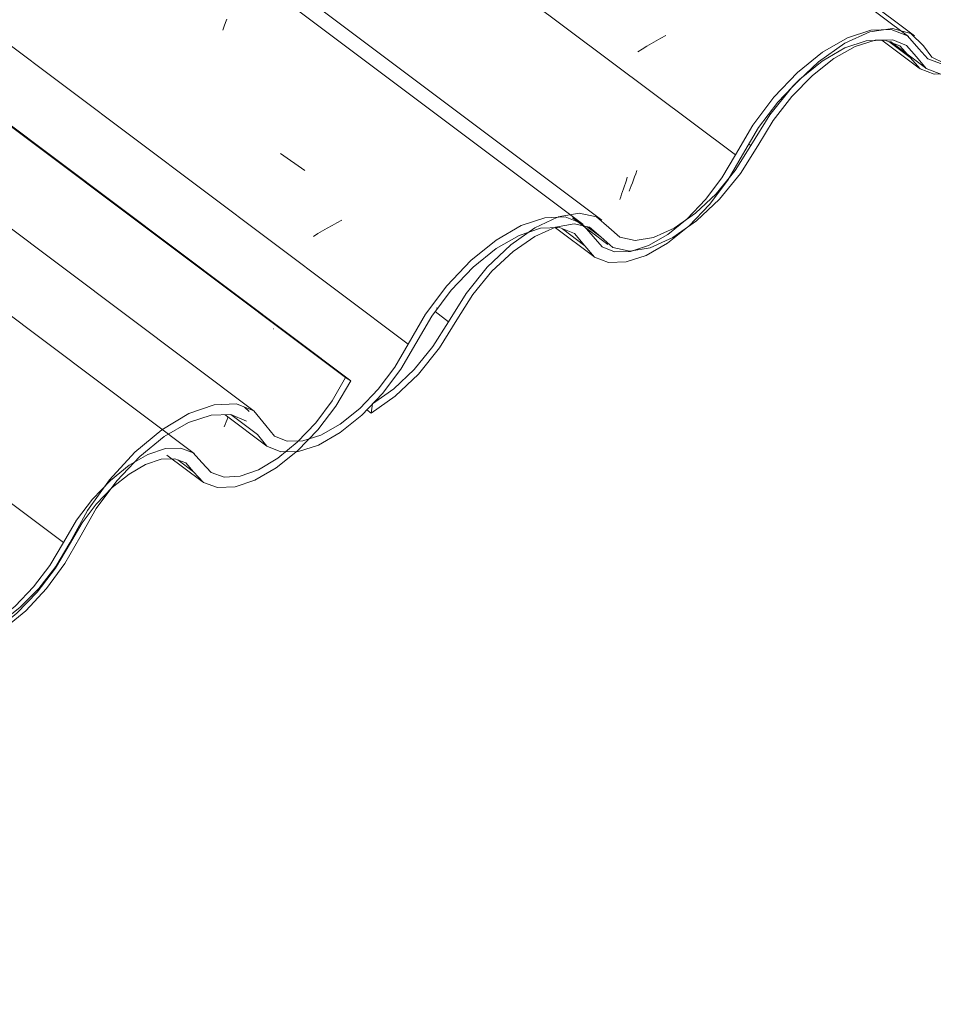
# Model space of a CAD drawing. Header units: metres. Extents: x 6.5 to 21.8, y 0.6 to 11.2.
# Tile 28 of 113: x 14.402 to 14.765, y 3.909 to 4.301. Entities that reach past the tile are written whole.
import ezdxf

# ---------------------------------------------------------------- set-up
doc = ezdxf.new("R2010")
doc.units = ezdxf.units.M
doc.layers.add('A-GLAZ-CWMG', color=7, linetype='Continuous', lineweight=5)
pattern_1 = [(35.687, (12.963, 6.495), (0.23241475, 0.22210937), [0.0118, -0.2028, 0.0118, -0.2028, -1.145]), (35.687, (12.963, 6.495), (0.23241475, 0.22210937), [-0.42922, 0.0118, -0.41741, 0.0118, -0.2028, -0.50075]), (35.687, (12.963, 6.495), (0.23241475, 0.22210937), [-1.073, 0.0118, -0.13127, 0.0118, -0.34588]), (137.177, (13.05, 6.586), (-0.1665248, 0.04396), [0.00654, -0.11229, 0.00654, -0.74603]), (137.177, (13.05, 6.586), (-0.1665248, 0.04396), [-0.12536, -0.11229, 0.00654, -0.23112, -0.39609]), (137.177, (13.05, 6.586), (-0.1665248, 0.04396), [-0.47531, 0.00654, -0.11229, 0.00654, -0.27073]), (137.177, (13.05, 6.586), (-0.1665248, 0.04396), [-0.60067, -0.07268, 0.00654, -0.19151]), (247.064, (13.079, 6.717), (-0.06588675, -0.266069), [0.0123, -0.21134, 0.0123, -1.404]), (247.064, (13.079, 6.717), (-0.06588675, -0.266069), [-0.23595, -0.21134, 0.0123, -0.43499, -0.74548]), (247.064, (13.079, 6.717), (-0.06588675, -0.266069), [-0.89458, 0.0123, -0.21134, 0.0123, -0.50954]), (247.064, (13.079, 6.717), (-0.06588675, -0.266069), [-1.131, -0.1368, 0.0123, -0.36044])]

# ---------------------------------------------------------------- blocks, each defined once
blk = doc.blocks.new('FP_151-ISO_02')
at = {"layer": 'A-GLAZ-CWMG'}
blk.add_line((14.47152, 4.1283), (12.49827, 5.60933), dxfattribs=at)
blk = doc.blocks.new('FP_152-ISO_02')
at = {"layer": 'A-GLAZ-CWMG', "color": 9, "true_color": 0xc0c0c0}
for p, q in [((14.50307, 4.17785), (14.50297, 4.1778)), ((14.4846, 4.14181), (14.48497, 4.14284)), ((14.48348, 4.13887), (14.48385, 4.13982)), ((14.48385, 4.13982), (14.48422, 4.1408)), ((14.48422, 4.1408), (14.4846, 4.14181))]:
    blk.add_line(p, q, dxfattribs=at)
blk = doc.blocks.new('FP_153-ISO_02')
at = {"layer": 'A-GLAZ-CWMG'}
blk.add_line((14.46073, 4.12762), (14.47468, 4.11715), dxfattribs=at)
blk = doc.blocks.new('Rectangular Mullion - Telha Fibrocimento - Ondulada-1868137-ISO_02')
at = {"layer": 'A-GLAZ-CWMG', "true_color": 0xc0c0c0}
h = blk.add_hatch(dxfattribs=at)
h.set_pattern_fill('FP_12', color=9, style=0, pattern_type=2)
h.set_pattern_definition(pattern_1)
h.paths.add_polyline_path([(13.74896, 3.68649), (13.75849, 3.69318), (13.76921, 3.70386), (13.77642, 3.71296), (13.78968, 3.73409), (13.79866, 3.74451), (13.80532, 3.75078), (13.814, 3.75679), (13.82327, 3.76066), (13.82963, 3.76171), (13.83616, 3.76001), (13.84545, 3.75223), (13.85169, 3.75087), (13.86115, 3.75284), (13.86932, 3.75665), (13.87972, 3.7643), (13.88919, 3.77374), (13.89646, 3.7829), (13.91052, 3.80514), (13.91863, 3.81494), (13.92668, 3.82261), (13.93403, 3.82814), (13.94137, 3.83227), (13.9493, 3.83479), (13.95703, 3.8346), (13.96241, 3.83193), (13.96959, 3.82353), (13.97533, 3.82131), (13.98295, 3.82178), (13.99254, 3.82554), (13.99941, 3.82961), (14.00932, 3.83806), (14.01866, 3.84871), (14.02369, 3.85556), (14.03615, 3.87754), (14.04467, 3.8889), (14.05552, 3.89985), (14.06473, 3.90696), (14.07298, 3.9117), (14.08305, 3.91464), (14.09012, 3.91461), (14.0959, 3.91221), (14.10397, 3.9023), (14.10953, 3.89997), (14.11651, 3.90011), (14.12544, 3.90325), (14.13313, 3.90767), (14.14373, 3.91669), (14.15131, 3.92502), (14.15879, 3.93562), (14.17082, 3.95578), (14.17909, 3.96623), (14.18869, 3.97561), (14.19761, 3.98223), (14.20504, 3.98632), (14.20823, 3.98753), (14.21226, 3.98995), (14.21948, 3.99327), (14.21439, 3.99308), (14.20504, 3.98995), (14.19507, 3.98415), (14.18315, 3.97405), (14.17421, 3.96429), (14.1653, 3.95174), (14.15413, 3.93277), (14.14823, 3.92495), (14.13854, 3.9154), (14.13309, 3.91104), (14.12452, 3.90636), (14.11826, 3.90433), (14.11168, 3.90433), (14.10644, 3.90696), (14.09883, 3.91626), (14.09184, 3.91908), (14.08239, 3.9185), (14.07298, 3.91524), (14.06005, 3.90696), (14.05153, 3.89985), (14.04116, 3.88847), (14.03265, 3.87662), (14.02008, 3.85446), (14.01334, 3.84572), (14.0042, 3.83681), (13.99793, 3.83193), (13.99016, 3.82767), (13.9825, 3.82555), (13.97671, 3.82566), (13.97181, 3.82802), (13.96853, 3.83248), (13.96344, 3.83749), (13.95599, 3.83937), (13.94595, 3.83749), (13.93714, 3.83355), (13.92668, 3.82621), (13.91654, 3.81652), (13.9074, 3.80514), (13.89359, 3.7829), (13.88608, 3.77374), (13.87546, 3.7643), (13.86887, 3.75981), (13.85982, 3.7561), (13.8538, 3.7551), (13.84776, 3.75644), (13.83846, 3.7645), (13.8316, 3.76595), (13.82286, 3.7643), (13.81358, 3.75992), (13.8044, 3.75341), (13.79379, 3.74291), (13.78639, 3.73365), (13.7735, 3.71296), (13.76608, 3.70386), (13.7579, 3.69611), (13.74949, 3.69022)])
h.paths.add_polyline_path([(14.2398, 3.97526), (14.24676, 3.97549), (14.2563, 3.97904), (14.26536, 3.98475), (14.26536, 3.98525), (14.26536, 3.98814), (14.26328, 3.98647), (14.26321, 3.98428), (14.25634, 3.98124), (14.2563, 3.98245), (14.25472, 3.98176), (14.24846, 3.97969), (14.24148, 3.97979), (14.23665, 3.98211), (14.22914, 3.99083), (14.22666, 3.9918), (14.22612, 3.99062), (14.21975, 3.98912), (14.22086, 3.98889), (14.22648, 3.98647), (14.23423, 3.97746), (14.23963, 3.97533)])
h.paths.add_polyline_path([(14.22859, 3.99008), (14.22808, 3.99063), (14.22898, 3.99062)])
h.paths.add_polyline_path([(14.33362, 4.06246), (14.3321, 4.06029), (14.3338, 4.06084), (14.33416, 4.0623)])
h.paths.add_polyline_path([(14.26984, 3.99174), (14.27574, 3.99621), (14.28484, 4.00543), (14.28867, 4.01063), (14.30011, 4.02989), (14.30891, 4.04103), (14.31872, 4.05087), (14.32293, 4.05456), (14.32317, 4.05413), (14.32473, 4.05539), (14.32485, 4.0563), (14.33584, 4.06345), (14.34475, 4.06712), (14.34713, 4.06779), (14.34311, 4.06739), (14.33362, 4.06395), (14.32317, 4.05752), (14.31303, 4.04889), (14.30388, 4.03889), (14.29636, 4.02864), (14.28257, 4.00593), (14.27832, 4.0003), (14.27099, 3.99267)])
h.paths.add_polyline_path([(14.36919, 4.05016), (14.37101, 4.05053), (14.3697, 4.05104), (14.37146, 4.05405), (14.368, 4.05301), (14.36725, 4.05481), (14.36777, 4.05587), (14.36662, 4.05631), (14.36482, 4.05391), (14.36335, 4.05631), (14.36362, 4.05702), (14.36596, 4.05705), (14.36362, 4.0593), (14.36319, 4.05889), (14.36261, 4.06084), (14.35856, 4.06546), (14.3517, 4.06767), (14.34776, 4.06503), (14.34955, 4.06378), (14.34969, 4.06371), (14.35556, 4.06146), (14.36362, 4.05231), (14.36823, 4.05053)])
h.paths.add_polyline_path([(14.37551, 4.05038), (14.37652, 4.05053), (14.37908, 4.05138), (14.37898, 4.05435), (14.37983, 4.05457), (14.38809, 4.05737), (14.39261, 4.05974), (14.3927, 4.05907), (14.39516, 4.06142), (14.40079, 4.0658), (14.40093, 4.06518), (14.40229, 4.06697), (14.4032, 4.06697), (14.41069, 4.07518), (14.41704, 4.08377), (14.4266, 4.10087), (14.43114, 4.10832), (14.43629, 4.1155), (14.42914, 4.1075), (14.42479, 4.10176), (14.41335, 4.08267), (14.40571, 4.07314), (14.39961, 4.06697), (14.39169, 4.06084), (14.38377, 4.05658), (14.37793, 4.05463), (14.37783, 4.05439), (14.37613, 4.05041)])
h.paths.add_polyline_path([(14.40705, 4.07182), (14.40881, 4.0736), (14.40914, 4.07314), (14.40767, 4.07221)])
h.paths.add_polyline_path([(14.43815, 4.11388), (14.44146, 4.11674), (14.44802, 4.12147), (14.45375, 4.12441), (14.45962, 4.12603), (14.4644, 4.12598), (14.46825, 4.1245), (14.47527, 4.11674), (14.48088, 4.11469), (14.48782, 4.11501), (14.49706, 4.11845), (14.50478, 4.12305), (14.51447, 4.13125), (14.52281, 4.14047), (14.52961, 4.15001), (14.53387, 4.15716), (14.53167, 4.15843), (14.5241, 4.14619), (14.5172, 4.13767), (14.51067, 4.13121), (14.50412, 4.12599), (14.49571, 4.12134), (14.4898, 4.11928), (14.4824, 4.11928), (14.47826, 4.12075), (14.46996, 4.12901), (14.46541, 4.13039), (14.45874, 4.12972), (14.45182, 4.12707), (14.44661, 4.12357), (14.43864, 4.11454), (14.43826, 4.11403)])
at = {"layer": 'A-GLAZ-CWMG'}
for p, q in [((14.53167, 4.15843), (12.55495, 5.64206)), ((14.53387, 4.15716), (12.55548, 5.64205)), ((14.41956, 4.09288), (12.44223, 5.57697)), ((14.53387, 4.15716), (14.53167, 4.15843)), ((14.4713, 4.12103), (14.46501, 4.12575))]:
    blk.add_line(p, q, dxfattribs=at)
for points in [[(14.53167, 4.15843, 0), (14.52635, 4.14921, 0), (14.51985, 4.14047, 0), (14.51252, 4.13272, 0), (14.50478, 4.12638, 0), (14.49706, 4.12181, 0), (14.4898, 4.11928, 0), (14.48341, 4.11891, 0), (14.47826, 4.12075, 0), (14.47462, 4.12467, 0)], [(14.4713, 4.12103, 0), (14.47527, 4.11674, 0), (14.48088, 4.11469, 0), (14.48782, 4.11501, 0), (14.49571, 4.11767, 0), (14.50412, 4.12253, 0), (14.5126, 4.12932, 0), (14.52067, 4.13767, 0), (14.52789, 4.14712, 0), (14.53387, 4.15716, 0)], [(14.47462, 4.12467, 0), (14.47118, 4.12855, 0), (14.46626, 4.13042, 0), (14.46015, 4.13019, 0), (14.45318, 4.12786, 0), (14.44575, 4.12357, 0), (14.43826, 4.11755, 0), (14.43114, 4.11014, 0), (14.42479, 4.10176, 0), (14.41956, 4.09288, 0)], [(14.42235, 4.09277, 0), (14.42699, 4.10068, 0), (14.43264, 4.10814, 0), (14.43897, 4.11474, 0), (14.44564, 4.1201, 0), (14.45225, 4.12392, 0), (14.45845, 4.12598, 0), (14.46389, 4.12618, 0), (14.46825, 4.1245, 0), (14.4713, 4.12103, 0)], [(14.35972, 4.05674, 0), (14.36362, 4.05231, 0), (14.36919, 4.05016, 0), (14.37614, 4.0504, 0), (14.38406, 4.05303, 0), (14.39252, 4.0579, 0), (14.40104, 4.06473, 0), (14.40914, 4.07314, 0), (14.41638, 4.08267, 0), (14.42235, 4.09277, 0)], [(14.41956, 4.09288, 0), (14.41419, 4.08377, 0), (14.40767, 4.07518, 0), (14.40037, 4.06759, 0), (14.3927, 4.06142, 0), (14.38507, 4.05702, 0), (14.37793, 4.05463, 0), (14.37166, 4.05439, 0), (14.36662, 4.05631, 0), (14.36309, 4.06028, 0)]]:
    blk.add_polyline3d(points, dxfattribs=at)
for name in ['FP_151-ISO_02', 'FP_152-ISO_02', 'FP_153-ISO_02']:
    blk.add_blockref(name, (0, 0), dxfattribs=at)
blk = doc.blocks.new('FP_157-ISO_02')
at = {"layer": 'A-GLAZ-CWMG'}
blk.add_line((14.48387, 4.14366), (14.50044, 4.13122), dxfattribs=at)
blk = doc.blocks.new('FP_164-ISO_02')
at = {"layer": 'A-GLAZ-CWMG'}
blk.add_line((14.49542, 4.14509), (12.43774, 5.68949), dxfattribs=at)
blk = doc.blocks.new('FP_166-ISO_02')
at = {"layer": 'A-GLAZ-CWMG'}
blk.add_line((14.62598, 4.21949), (12.5683, 5.76389), dxfattribs=at)
at = {"layer": 'A-GLAZ-CWMG', "color": 9, "true_color": 0xc0c0c0}
for p, q in [((14.48348, 4.29812), (14.48401, 4.29959)), ((14.48401, 4.29959), (14.48453, 4.30101)), ((14.48294, 4.2966), (14.48348, 4.29812)), ((14.50585, 4.2475), (14.51553, 4.24082)), ((14.53025, 4.22099), (14.5283, 4.21997)), ((14.5226, 4.21679), (14.52076, 4.2157)), ((14.52447, 4.21787), (14.5226, 4.21679)), ((14.52637, 4.21893), (14.52447, 4.21787)), ((14.5283, 4.21997), (14.52637, 4.21893)), ((14.52076, 4.2157), (14.51895, 4.21459))]:
    blk.add_line(p, q, dxfattribs=at)
blk = doc.blocks.new('FP_167-ISO_02')
at = {"layer": 'A-GLAZ-CWMG', "color": 9, "true_color": 0xc0c0c0}
for p, q in [((14.64297, 4.2358), (14.64334, 4.23698)), ((14.64334, 4.23698), (14.64371, 4.23819)), ((14.64145, 4.23135), (14.64183, 4.23242)), ((14.64183, 4.23242), (14.64221, 4.23352)), ((14.64221, 4.23352), (14.64259, 4.23464)), ((14.64259, 4.23464), (14.64297, 4.2358)), ((14.6407, 4.22931), (14.64108, 4.23031)), ((14.64108, 4.23031), (14.64145, 4.23135))]:
    blk.add_line(p, q, dxfattribs=at)
blk = doc.blocks.new('FP_168-ISO_02')
at = {"layer": 'A-GLAZ-CWMG'}
blk.add_line((14.75544, 4.29408), (12.69776, 5.83849), dxfattribs=at)
at = {"layer": 'A-GLAZ-CWMG', "color": 9, "true_color": 0xc0c0c0}
for p, q in [((14.65329, 4.29126), (14.65145, 4.29017)), ((14.65517, 4.29233), (14.65329, 4.29126)), ((14.65707, 4.29339), (14.65517, 4.29233)), ((14.659, 4.29443), (14.65707, 4.29339)), ((14.64963, 4.28907), (14.64785, 4.28795)), ((14.65145, 4.29017), (14.64963, 4.28907))]:
    blk.add_line(p, q, dxfattribs=at)
blk = doc.blocks.new('FP_173-ISO_02')
at = {"layer": 'A-GLAZ-CWMG'}
blk.add_line((14.74493, 4.2926), (14.75975, 4.28148), dxfattribs=at)
blk = doc.blocks.new('FP_174-ISO_02')
at = {"layer": 'A-GLAZ-CWMG'}
blk.add_line((14.61522, 4.218), (14.63046, 4.20656), dxfattribs=at)
blk = doc.blocks.new('Rectangular Mullion - Telha Fibrocimento - Ondulada-V156-ISO_02')
at = {"layer": 'A-GLAZ-CWMG', "true_color": 0xc0c0c0}
h = blk.add_hatch(dxfattribs=at)
h.set_pattern_fill('FP_12', color=9, style=0, pattern_type=2)
h.set_pattern_definition(pattern_1)
h.paths.add_polyline_path([(14.22914, 3.99083), (14.22808, 3.99019), (14.22859, 3.99008), (14.22899, 3.99062)])
h.paths.add_polyline_path([(14.14545, 3.9154), (14.15719, 3.92421), (14.1664, 3.93364), (14.1729, 3.94187), (14.18617, 3.963), (14.19514, 3.97342), (14.20442, 3.9815), (14.21218, 3.98647), (14.22015, 3.98964), (14.22621, 3.99083), (14.22666, 3.9918), (14.22932, 3.99062), (14.23036, 3.98969), (14.23264, 3.98892), (14.24219, 3.98109), (14.24929, 3.97997), (14.2566, 3.98206), (14.25652, 3.98124), (14.26324, 3.98429), (14.26328, 3.98647), (14.26568, 3.98785), (14.26581, 3.98557), (14.27634, 3.99333), (14.28568, 4.00265), (14.29306, 4.01198), (14.30704, 4.03409), (14.31492, 4.04366), (14.32317, 4.05152), (14.33052, 4.05705), (14.3386, 4.06142), (14.34578, 4.06371), (14.34955, 4.06378), (14.34776, 4.06503), (14.35265, 4.06774), (14.35856, 4.06546), (14.36313, 4.05974), (14.36362, 4.0593), (14.36377, 4.05952), (14.36573, 4.05698), (14.36334, 4.05658), (14.36362, 4.0553), (14.36498, 4.05413), (14.36662, 4.05631), (14.36762, 4.05556), (14.36743, 4.05439), (14.3683, 4.0531), (14.37146, 4.05405), (14.3697, 4.05104), (14.37181, 4.05022), (14.37619, 4.05053), (14.3775, 4.05449), (14.37307, 4.05463), (14.36823, 4.05702), (14.36309, 4.06328), (14.35949, 4.06652), (14.35179, 4.06817), (14.34244, 4.0664), (14.33214, 4.06142), (14.32476, 4.05624), (14.32439, 4.05512), (14.32251, 4.0536), (14.32317, 4.05512), (14.31303, 4.04543), (14.30388, 4.03405), (14.29008, 4.01181), (14.28008, 4.0003), (14.2743, 3.99486), (14.26536, 3.98872), (14.2563, 3.98501), (14.25029, 3.98401), (14.24425, 3.98535), (14.23423, 3.99356), (14.22808, 3.99486), (14.21829, 3.99272), (14.2102, 3.98892), (14.19928, 3.98079), (14.19027, 3.97182), (14.18287, 3.96257), (14.16998, 3.94187), (14.16257, 3.93277), (14.15429, 3.92495), (14.14597, 3.91913), (14.14571, 3.91728)])
h.paths.add_polyline_path([(14.40914, 4.07314), (14.40881, 4.0736), (14.40767, 4.07221), (14.40884, 4.07295)])
h.paths.add_polyline_path([(14.37615, 4.05041), (14.37943, 4.05069), (14.38903, 4.05445), (14.39738, 4.05974), (14.40638, 4.06759), (14.41419, 4.07631), (14.42017, 4.08447), (14.43385, 4.10809), (14.44254, 4.11928), (14.452, 4.12876), (14.46133, 4.13594), (14.47136, 4.14123), (14.47975, 4.14355), (14.48661, 4.14352), (14.49291, 4.14047), (14.50046, 4.13121), (14.50601, 4.12888), (14.50788, 4.12892), (14.51252, 4.13319), (14.50848, 4.13311), (14.50292, 4.13587), (14.49531, 4.14517), (14.48833, 4.14799), (14.47826, 4.1472), (14.46826, 4.14343), (14.45712, 4.13636), (14.44575, 4.12629), (14.43629, 4.1155), (14.42914, 4.10553), (14.41614, 4.08235), (14.40767, 4.07162), (14.40289, 4.06665), (14.40229, 4.06697), (14.40093, 4.06518), (14.40079, 4.0658), (14.39242, 4.05974), (14.38507, 4.05612), (14.37941, 4.05424), (14.37898, 4.05135), (14.37652, 4.05053)])
h.paths.add_polyline_path([(14.3321, 4.06029), (14.33362, 4.06246), (14.33416, 4.0623), (14.33362, 4.06059)])
h.paths.add_polyline_path([(14.51221, 4.12901), (14.51391, 4.12932), (14.52193, 4.13216), (14.52961, 4.13658), (14.54022, 4.1456), (14.54779, 4.15393), (14.55528, 4.16453), (14.5673, 4.18469), (14.57549, 4.19506), (14.58517, 4.20452), (14.59409, 4.21114), (14.60152, 4.21523), (14.60472, 4.21644), (14.60875, 4.21886), (14.61596, 4.22218), (14.61087, 4.22199), (14.60002, 4.21798), (14.59155, 4.21306), (14.57963, 4.20296), (14.57069, 4.1932), (14.56179, 4.18065), (14.55061, 4.16168), (14.54472, 4.15386), (14.53483, 4.14416), (14.52789, 4.13899), (14.51985, 4.1349), (14.51714, 4.13401), (14.51252, 4.12925)])
h.paths.add_polyline_path([(14.63629, 4.20417), (14.64325, 4.2044), (14.65279, 4.20795), (14.66184, 4.21366), (14.66184, 4.21416), (14.66184, 4.21705), (14.65977, 4.21538), (14.65969, 4.21319), (14.65282, 4.21015), (14.65279, 4.21136), (14.6512, 4.21067), (14.64494, 4.2086), (14.63796, 4.2087), (14.63314, 4.21102), (14.62562, 4.21974), (14.62315, 4.22071), (14.6226, 4.21953), (14.61624, 4.21803), (14.61734, 4.2178), (14.62296, 4.21538), (14.63071, 4.20637)])
h.paths.add_polyline_path([(14.62507, 4.21899), (14.62457, 4.21954), (14.62547, 4.21953)])
h.paths.add_polyline_path([(14.73011, 4.29137), (14.72859, 4.28921), (14.73029, 4.28975), (14.73064, 4.29121)])
h.paths.add_polyline_path([(14.66632, 4.22065), (14.67222, 4.22512), (14.68133, 4.23434), (14.68516, 4.23954), (14.6966, 4.2588), (14.7062, 4.27078), (14.71521, 4.27978), (14.71941, 4.28347), (14.71965, 4.28305), (14.72122, 4.28439), (14.72134, 4.28521), (14.73232, 4.29236), (14.74124, 4.29603), (14.74361, 4.2967), (14.73959, 4.2963), (14.73011, 4.29286), (14.71965, 4.28643), (14.70951, 4.2778), (14.70037, 4.2678), (14.69284, 4.25755), (14.67905, 4.23484), (14.67418, 4.22857), (14.66748, 4.22158)])
h.paths.add_polyline_path([(14.76568, 4.27907), (14.76749, 4.27944), (14.76619, 4.27995), (14.76795, 4.28296), (14.76448, 4.28192), (14.76373, 4.28372), (14.76426, 4.28478), (14.76311, 4.28522), (14.7613, 4.28282), (14.75984, 4.28522), (14.7601, 4.28593), (14.76245, 4.28596), (14.7601, 4.28821), (14.75967, 4.2878), (14.75909, 4.28975), (14.75505, 4.29437), (14.74819, 4.29658), (14.74424, 4.29394), (14.74603, 4.29269), (14.74618, 4.29262), (14.75204, 4.29037), (14.7601, 4.28122), (14.76471, 4.27944)])
h.paths.add_polyline_path([(14.772, 4.27929), (14.77301, 4.27944), (14.77557, 4.28029), (14.77547, 4.28326), (14.77631, 4.28348), (14.78457, 4.28628), (14.7891, 4.28876), (14.78918, 4.28798), (14.79164, 4.29033), (14.79727, 4.29471), (14.79742, 4.29409), (14.79878, 4.29588), (14.79969, 4.29588), (14.80718, 4.30409), (14.8137, 4.31298), (14.82308, 4.32979), (14.82763, 4.33723), (14.83277, 4.34441), (14.82562, 4.33641), (14.82127, 4.33067), (14.80984, 4.31158), (14.8022, 4.30205), (14.79609, 4.29588), (14.78818, 4.28975), (14.78026, 4.28549), (14.77441, 4.28354), (14.77431, 4.2833), (14.77262, 4.27932)])
h.paths.add_polyline_path([(14.80354, 4.30073), (14.8053, 4.30251), (14.80563, 4.30205), (14.80416, 4.30112)])
h.paths.add_polyline_path([(14.83463, 4.34279), (14.83724, 4.34508), (14.8445, 4.35038), (14.84967, 4.35314), (14.85494, 4.35489), (14.86088, 4.35489), (14.86473, 4.35341), (14.87175, 4.34565), (14.87736, 4.3436), (14.8843, 4.34392), (14.89354, 4.34736), (14.90126, 4.35196), (14.91095, 4.36016), (14.9193, 4.36938), (14.9261, 4.37892), (14.93036, 4.38607), (14.92815, 4.38734), (14.92059, 4.3751), (14.91368, 4.36658), (14.909, 4.36163), (14.90061, 4.3549), (14.8922, 4.35025), (14.88629, 4.34819), (14.87888, 4.34819), (14.87474, 4.34966), (14.86645, 4.35792), (14.86189, 4.3593), (14.85523, 4.35863), (14.84831, 4.35598), (14.84309, 4.35248), (14.83513, 4.34345), (14.83474, 4.34294)])
at = {"layer": 'A-GLAZ-CWMG'}
for p, q in [((14.68668, 4.24701), (12.70928, 5.73116)), ((14.55663, 4.17175), (12.5791, 5.656)), ((14.7562, 4.28565), (14.74771, 4.29203)), ((14.62684, 4.21088), (14.61792, 4.21757)), ((14.49666, 4.13587), (14.48613, 4.14377))]:
    blk.add_line(p, q, dxfattribs=at)
for points in [[(14.7562, 4.28565, 0), (14.7601, 4.28122, 0), (14.76568, 4.27907, 0), (14.77262, 4.27931, 0), (14.78054, 4.28194, 0), (14.789, 4.28681, 0), (14.79752, 4.29364, 0), (14.80563, 4.30205, 0), (14.81287, 4.31158, 0), (14.81884, 4.32168, 0)], [(14.81604, 4.32179, 0), (14.81067, 4.31268, 0), (14.80416, 4.30409, 0), (14.79686, 4.2965, 0), (14.78918, 4.29033, 0), (14.78156, 4.28593, 0), (14.77441, 4.28354, 0), (14.76815, 4.2833, 0), (14.76311, 4.28522, 0), (14.75958, 4.28919, 0)], [(14.75958, 4.28919, 0), (14.75505, 4.29437, 0), (14.74854, 4.29688, 0), (14.74044, 4.29658, 0), (14.7312, 4.29349, 0), (14.72134, 4.28778, 0), (14.71141, 4.27978, 0), (14.70198, 4.26994, 0), (14.69358, 4.2588, 0), (14.68668, 4.24701, 0)], [(14.68954, 4.24704, 0), (14.69585, 4.25781, 0), (14.70352, 4.26799, 0), (14.71214, 4.27699, 0), (14.72122, 4.2843, 0), (14.73023, 4.28953, 0), (14.73868, 4.29236, 0), (14.74609, 4.29265, 0), (14.75204, 4.29037, 0), (14.7562, 4.28565, 0)], [(14.62684, 4.21088, 0), (14.63071, 4.20637, 0), (14.63629, 4.20417, 0), (14.64325, 4.2044, 0), (14.6512, 4.20703, 0), (14.65969, 4.21193, 0), (14.66825, 4.21881, 0), (14.67637, 4.22729, 0), (14.68361, 4.23688, 0), (14.68954, 4.24704, 0)], [(14.68668, 4.24701, 0), (14.68133, 4.23786, 0), (14.6748, 4.22921, 0), (14.66748, 4.22158, 0), (14.65977, 4.21538, 0), (14.65211, 4.21097, 0), (14.64494, 4.2086, 0), (14.63867, 4.20841, 0), (14.63366, 4.21041, 0), (14.63018, 4.21448, 0)], [(14.63018, 4.21448, 0), (14.62562, 4.21974, 0), (14.61906, 4.2223, 0), (14.61087, 4.22199, 0), (14.60152, 4.21886, 0), (14.59155, 4.21306, 0), (14.58152, 4.20494, 0), (14.572, 4.19496, 0), (14.56354, 4.18368, 0), (14.55663, 4.17175, 0)], [(14.55961, 4.17202, 0), (14.56597, 4.18292, 0), (14.57372, 4.1932, 0), (14.58243, 4.2023, 0), (14.59159, 4.2097, 0), (14.6007, 4.21496, 0), (14.60924, 4.2178, 0), (14.61671, 4.21805, 0), (14.62269, 4.2157, 0), (14.62684, 4.21088, 0)], [(14.49666, 4.13587, 0), (14.50046, 4.13121, 0), (14.50601, 4.12888, 0), (14.513, 4.12902, 0), (14.52101, 4.13163, 0), (14.52957, 4.13655, 0), (14.5382, 4.14349, 0), (14.5464, 4.15207, 0), (14.55367, 4.16176, 0), (14.55961, 4.17202, 0)], [(14.55663, 4.17175, 0), (14.55127, 4.16255, 0), (14.54472, 4.15386, 0), (14.53736, 4.14619, 0), (14.52961, 4.13997, 0), (14.52193, 4.13557, 0), (14.51474, 4.13324, 0), (14.50848, 4.13311, 0), (14.50348, 4.13519, 0), (14.50006, 4.13936, 0)], [(14.50006, 4.13936, 0), (14.49531, 4.14517, 0), (14.48833, 4.14799, 0), (14.47953, 4.14764, 0), (14.46947, 4.14415, 0), (14.45874, 4.13772, 0), (14.44802, 4.12876, 0), (14.43794, 4.11781, 0), (14.42914, 4.10553, 0), (14.42214, 4.09268, 0)], [(14.42605, 4.09491, 0), (14.43263, 4.10645, 0), (14.44075, 4.11739, 0), (14.44993, 4.12707, 0), (14.45962, 4.13495, 0), (14.46925, 4.14054, 0), (14.47827, 4.14352, 0), (14.48613, 4.14371, 0), (14.49238, 4.14112, 0)], [(14.36211, 4.05705, 0), (14.36608, 4.05244, 0), (14.37181, 4.05022, 0), (14.37898, 4.05053, 0), (14.38717, 4.05335, 0), (14.39589, 4.05852, 0), (14.40464, 4.06572, 0), (14.41289, 4.07454, 0), (14.42017, 4.08447, 0), (14.42605, 4.09491, 0)], [(14.42214, 4.09268, 0), (14.41657, 4.08337, 0), (14.40982, 4.07463, 0), (14.40229, 4.06697, 0), (14.39441, 4.06084, 0), (14.38664, 4.05658, 0), (14.37943, 4.05445, 0), (14.3732, 4.05457, 0), (14.3683, 4.05693, 0), (14.36502, 4.06139, 0)]]:
    blk.add_polyline3d(points, dxfattribs=at)
for name in ['FP_168-ISO_02', 'FP_166-ISO_02', 'FP_164-ISO_02', 'FP_167-ISO_02', 'FP_173-ISO_02', 'FP_174-ISO_02', 'FP_157-ISO_02']:
    blk.add_blockref(name, (0, 0), dxfattribs=at)
blk = doc.blocks.new('FP_177-ISO_02')
at = {"layer": 'A-GLAZ-CWMG'}
blk.add_line((14.74833, 4.29203), (14.76227, 4.28156), dxfattribs=at)
blk = doc.blocks.new('FP_178-ISO_02')
at = {"layer": 'A-GLAZ-CWMG'}
blk.add_line((14.62187, 4.22196), (14.63598, 4.21137), dxfattribs=at)
blk = doc.blocks.new('FP_179-ISO_02')
at = {"layer": 'A-GLAZ-CWMG'}
blk.add_line((14.63353, 4.22105), (12.65993, 5.70234), dxfattribs=at)
blk = doc.blocks.new('FP_180-ISO_02')
at = {"layer": 'A-GLAZ-CWMG', "color": 9, "true_color": 0xc0c0c0}
for p, q in [((14.64703, 4.23946), (14.64747, 4.24074)), ((14.64529, 4.2347), (14.64572, 4.23583)), ((14.64572, 4.23583), (14.64615, 4.237)), ((14.64615, 4.237), (14.64659, 4.23821)), ((14.64659, 4.23821), (14.64703, 4.23946)), ((14.64444, 4.23256), (14.64486, 4.23361)), ((14.64486, 4.23361), (14.64529, 4.2347))]:
    blk.add_line(p, q, dxfattribs=at)
blk = doc.blocks.new('FP_181-ISO_02')
at = {"layer": 'A-GLAZ-CWMG'}
blk.add_line((14.75791, 4.29434), (12.70023, 5.83874), dxfattribs=at)
blk = doc.blocks.new('Rectangular Mullion - Telha Fibrocimento - Ondulada-V175-ISO_02')
at = {"layer": 'A-GLAZ-CWMG', "true_color": 0xc0c0c0}
h = blk.add_hatch(dxfattribs=at)
h.set_pattern_fill('FP_12', color=9, style=0, pattern_type=2)
h.set_pattern_definition(pattern_1)
h.paths.add_polyline_path([(14.62562, 4.21974), (14.62457, 4.2191), (14.62507, 4.21899), (14.62547, 4.21953)])
h.paths.add_polyline_path([(14.54193, 4.14431), (14.55367, 4.15312), (14.56288, 4.16255), (14.56939, 4.17078), (14.58265, 4.19191), (14.59163, 4.20234), (14.6009, 4.21041), (14.60866, 4.21538), (14.61663, 4.21855), (14.6227, 4.21974), (14.62315, 4.22071), (14.62581, 4.21953), (14.62684, 4.2186), (14.62913, 4.21783), (14.63867, 4.21), (14.64578, 4.20888), (14.65305, 4.21088), (14.65301, 4.21015), (14.65972, 4.2132), (14.66016, 4.21569), (14.66223, 4.21736), (14.66229, 4.21448), (14.67282, 4.22224), (14.68216, 4.23156), (14.68954, 4.24089), (14.70352, 4.263), (14.71141, 4.27257), (14.71965, 4.28043), (14.727, 4.28596), (14.73509, 4.29033), (14.74227, 4.29262), (14.74603, 4.29269), (14.74424, 4.29394), (14.74913, 4.29665), (14.75505, 4.29437), (14.75958, 4.28919), (14.7601, 4.28821), (14.76025, 4.28843), (14.76221, 4.28589), (14.75982, 4.28549), (14.7601, 4.28421), (14.76147, 4.28304), (14.76311, 4.28522), (14.7641, 4.28447), (14.76391, 4.2833), (14.76478, 4.28201), (14.76795, 4.28296), (14.76619, 4.27995), (14.7683, 4.27913), (14.77268, 4.27944), (14.77435, 4.28339), (14.76955, 4.28354), (14.76472, 4.28593), (14.75958, 4.2922), (14.75574, 4.29549), (14.74827, 4.29708), (14.73892, 4.29531), (14.72862, 4.29033), (14.72125, 4.28515), (14.72088, 4.28403), (14.719, 4.28251), (14.71965, 4.28403), (14.70951, 4.27434), (14.70037, 4.26296), (14.68656, 4.24072), (14.67656, 4.22921), (14.67078, 4.22377), (14.66016, 4.21687), (14.65279, 4.21392), (14.64677, 4.21293), (14.64073, 4.21426), (14.63071, 4.22247), (14.62457, 4.22377), (14.61478, 4.22164), (14.60668, 4.21783), (14.59737, 4.21123), (14.58676, 4.20073), (14.57847, 4.19005), (14.56647, 4.17078), (14.55663, 4.15938), (14.55077, 4.15386), (14.54246, 4.14804), (14.5422, 4.14619)])
h.paths.add_polyline_path([(14.80563, 4.30205), (14.8053, 4.30251), (14.80416, 4.30112), (14.80533, 4.30186)])
h.paths.add_polyline_path([(14.77264, 4.27932), (14.77592, 4.2796), (14.78551, 4.28336), (14.79238, 4.28743), (14.80287, 4.2965), (14.81067, 4.30522), (14.81666, 4.31338), (14.83034, 4.337), (14.83764, 4.34672), (14.84849, 4.35767), (14.85781, 4.36485), (14.86784, 4.37014), (14.87602, 4.37246), (14.88309, 4.37243), (14.88939, 4.36938), (14.89694, 4.36012), (14.9025, 4.35779), (14.90436, 4.35783), (14.909, 4.3621), (14.90496, 4.36202), (14.89941, 4.36478), (14.8918, 4.37408), (14.88481, 4.3769), (14.87474, 4.37611), (14.86475, 4.37234), (14.85301, 4.36478), (14.84222, 4.35519), (14.83277, 4.34441), (14.82562, 4.33444), (14.81262, 4.31126), (14.80416, 4.30053), (14.79938, 4.29556), (14.79878, 4.29588), (14.79742, 4.29409), (14.79727, 4.29471), (14.789, 4.28871), (14.78156, 4.28503), (14.77589, 4.28315), (14.77547, 4.28026), (14.77301, 4.27944)])
h.paths.add_polyline_path([(14.72859, 4.28921), (14.73011, 4.29137), (14.73059, 4.291), (14.73011, 4.2895)])
h.paths.add_polyline_path([(14.90869, 4.35792), (14.91039, 4.35823), (14.91939, 4.36163), (14.92815, 4.36714), (14.9367, 4.37451), (14.94428, 4.38284), (14.95176, 4.39345), (14.96379, 4.4136), (14.97197, 4.42397), (14.98166, 4.43343), (14.99057, 4.44005), (14.99801, 4.44415), (15.00122, 4.44536), (15.00523, 4.44777), (15.01245, 4.45109), (15.00736, 4.4509), (14.99801, 4.44777), (14.98804, 4.44197), (14.97612, 4.43187), (14.96717, 4.42212), (14.95827, 4.40956), (14.9471, 4.39059), (14.9412, 4.38277), (14.93151, 4.37322), (14.92438, 4.3679), (14.91633, 4.36381), (14.91362, 4.36293), (14.909, 4.35816)])
h.paths.add_polyline_path([(15.03277, 4.43308), (15.03973, 4.43331), (15.04927, 4.43686), (15.05833, 4.44257), (15.05833, 4.44307), (15.05833, 4.44596), (15.05625, 4.44429), (15.05618, 4.4421), (15.04931, 4.43907), (15.04927, 4.44027), (15.04769, 4.43958), (15.04143, 4.43751), (15.03445, 4.43761), (15.02962, 4.43993), (15.02211, 4.44865), (15.01963, 4.44962), (15.01909, 4.44844), (15.01272, 4.44694), (15.01383, 4.44671), (15.01945, 4.44429), (15.0272, 4.43529)])
h.paths.add_polyline_path([(15.02156, 4.4479), (15.02105, 4.44845), (15.02195, 4.44844)])
h.paths.add_polyline_path([(15.12659, 4.52028), (15.12507, 4.51812), (15.12672, 4.51844), (15.12713, 4.52012)])
h.paths.add_polyline_path([(15.06281, 4.44956), (15.06871, 4.45403), (15.07781, 4.46325), (15.08164, 4.46845), (15.09433, 4.48938), (15.10188, 4.49885), (15.11169, 4.50869), (15.1159, 4.51238), (15.11614, 4.51196), (15.1177, 4.51322), (15.11782, 4.51412), (15.12881, 4.52127), (15.13772, 4.52494), (15.1401, 4.52561), (15.13608, 4.52521), (15.12659, 4.52177), (15.11614, 4.51534), (15.106, 4.50671), (15.09685, 4.49671), (15.08933, 4.48646), (15.07554, 4.46375), (15.07129, 4.45812), (15.06396, 4.45049)])
h.paths.add_polyline_path([(15.16216, 4.50798), (15.16398, 4.50835), (15.16267, 4.50886), (15.16443, 4.51187), (15.16097, 4.51083), (15.16022, 4.51263), (15.16074, 4.51369), (15.15959, 4.51413), (15.15779, 4.51173), (15.15632, 4.51413), (15.15659, 4.51484), (15.15893, 4.51487), (15.15659, 4.51712), (15.15615, 4.51671), (15.15558, 4.51866), (15.15153, 4.52328), (15.14467, 4.52549), (15.14073, 4.52285), (15.14252, 4.5216), (15.14266, 4.52153), (15.14853, 4.51928), (15.15659, 4.51013), (15.1612, 4.50835)])
h.paths.add_polyline_path([(15.16848, 4.5082), (15.16949, 4.50835), (15.17205, 4.5092), (15.17195, 4.51217), (15.1728, 4.51239), (15.18106, 4.51519), (15.18559, 4.51768), (15.18567, 4.51689), (15.18813, 4.51924), (15.19376, 4.52362), (15.1939, 4.523), (15.19526, 4.52479), (15.19617, 4.52479), (15.20366, 4.533), (15.21, 4.54159), (15.21957, 4.5587), (15.22417, 4.56622), (15.22926, 4.57332), (15.22211, 4.56532), (15.21776, 4.55959), (15.20632, 4.54049), (15.19868, 4.53096), (15.19161, 4.52402), (15.18466, 4.51866), (15.17674, 4.5144), (15.1709, 4.51245), (15.1708, 4.51221), (15.1691, 4.50823)])
h.paths.add_polyline_path([(15.20002, 4.52964), (15.20188, 4.53128), (15.20211, 4.53096), (15.20064, 4.53003)])
h.paths.add_polyline_path([(15.23112, 4.5717), (15.23443, 4.57456), (15.24099, 4.57929), (15.24672, 4.58224), (15.25259, 4.58385), (15.25737, 4.5838), (15.26149, 4.58201), (15.26824, 4.57456), (15.27384, 4.57252), (15.28079, 4.57283), (15.29003, 4.57627), (15.29775, 4.58087), (15.30744, 4.58908), (15.31578, 4.59829), (15.32258, 4.60783), (15.32684, 4.61498), (15.32464, 4.61625), (15.31777, 4.60494), (15.31017, 4.59549), (15.30364, 4.58903), (15.29709, 4.58381), (15.28868, 4.57916), (15.28277, 4.5771), (15.27537, 4.5771), (15.27123, 4.57857), (15.26293, 4.58683), (15.25838, 4.58821), (15.25171, 4.58754), (15.24479, 4.5849), (15.23958, 4.58139), (15.23161, 4.57236), (15.23123, 4.57185)])
h = blk.add_hatch(dxfattribs=at)
h.set_pattern_fill('FP_15', color=9, style=0, pattern_type=2)
h.set_pattern_definition([(330, (14.973, 7.745), (0.2298954, -0.0663695), [0.01095, -0.18814, 0.01095, -0.18814, -1.062]), (330, (14.973, 7.745), (0.2298954, -0.0663695), [-0.39819, 0.01095, -0.38724, 0.01095, -0.18814, -0.46455]), (330, (14.973, 7.745), (0.2298954, -0.0663695), [-0.99547, 0.01095, -0.12178, 0.01095, -0.32087]), (111.206, (15.059, 7.729), (-0.1647206, 0.291817), [0.01311, -0.22522, 0.01311, -1.496]), (111.206, (15.059, 7.729), (-0.1647206, 0.291817), [-0.25144, -0.22522, 0.01311, -0.46356, -0.79444]), (111.206, (15.059, 7.729), (-0.1647206, 0.291817), [-0.95333, 0.01311, -0.22522, 0.01311, -0.543]), (111.206, (15.059, 7.729), (-0.1647206, 0.291817), [-1.205, -0.14578, 0.01311, -0.38411]), (234.896, (15.088, 7.845), (-0.0651715, -0.2254494), [0.00825, -0.14167, 0.00825, -0.94122]), (234.896, (15.088, 7.845), (-0.0651715, -0.2254494), [-0.15816, -0.14167, 0.00825, -0.29159, -0.49972]), (234.896, (15.088, 7.845), (-0.0651715, -0.2254494), [-0.59966, 0.00825, -0.14167, 0.00825, -0.34156]), (234.896, (15.088, 7.845), (-0.0651715, -0.2254494), [-0.75782, -0.0917, 0.00825, -0.24161])])
h.paths.add_polyline_path([(14.54193, 4.14431), (14.54244, 4.14793), (14.54022, 4.1456)])
at = {"layer": 'A-GLAZ-CWMG'}
for p, q in [((14.69284, 4.25066), (14.69202, 4.25128)), ((14.63314, 4.21435), (14.62775, 4.2184)), ((14.57263, 4.18065), (14.56728, 4.18466)), ((14.54246, 4.14804), (14.54193, 4.14431)), ((14.54193, 4.14431), (14.54022, 4.1456))]:
    blk.add_line(p, q, dxfattribs=at)
for points in [[(14.7586, 4.28596, 0), (14.76256, 4.28135, 0), (14.7683, 4.27913, 0), (14.77547, 4.27944, 0), (14.78366, 4.28226, 0), (14.79238, 4.28743, 0), (14.80112, 4.29463, 0), (14.80938, 4.30346, 0), (14.81666, 4.31338, 0), (14.82253, 4.32382, 0)], [(14.81862, 4.32159, 0), (14.81305, 4.31228, 0), (14.80631, 4.30354, 0), (14.79878, 4.29588, 0), (14.7909, 4.28975, 0), (14.78313, 4.28549, 0), (14.77592, 4.28336, 0), (14.76968, 4.28348, 0), (14.76478, 4.28584, 0), (14.7615, 4.2903, 0)], [(14.7615, 4.2903, 0), (14.75641, 4.29531, 0), (14.74913, 4.29721, 0), (14.74016, 4.29587, 0), (14.73011, 4.29137, 0), (14.71965, 4.28403, 0), (14.70951, 4.27434, 0), (14.70037, 4.26296, 0), (14.69284, 4.25066, 0)], [(14.69562, 4.25054, 0), (14.70173, 4.26068, 0), (14.70909, 4.2702, 0), (14.71728, 4.27856, 0), (14.72586, 4.28532, 0), (14.73434, 4.29009, 0), (14.74227, 4.29262, 0), (14.7492, 4.29275, 0), (14.75474, 4.29049, 0), (14.7586, 4.28596, 0)], [(14.63314, 4.21435, 0), (14.63796, 4.21015, 0), (14.64466, 4.20869, 0), (14.65279, 4.21006, 0), (14.66184, 4.21416, 0), (14.67124, 4.22074, 0), (14.68038, 4.22939, 0), (14.68869, 4.23954, 0), (14.69562, 4.25054, 0)], [(14.69284, 4.25066, 0), (14.68656, 4.24072, 0), (14.67905, 4.23156, 0), (14.67078, 4.22377, 0), (14.66229, 4.21783, 0), (14.65411, 4.21414, 0), (14.64677, 4.21293, 0), (14.64073, 4.21426, 0), (14.63638, 4.21806, 0)], [(14.61598, 4.22222, 0), (14.60697, 4.21804, 0), (14.59737, 4.21123, 0), (14.58806, 4.20234, 0), (14.57963, 4.19191, 0), (14.57263, 4.18065, 0)], [(14.63638, 4.21806, 0), (14.63143, 4.22232, 0), (14.62457, 4.22377, 0), (14.61624, 4.22231, 0)], [(14.57589, 4.18142, 0), (14.58229, 4.19148, 0), (14.58992, 4.20073, 0), (14.59829, 4.2086, 0), (14.60689, 4.21458, 0), (14.61517, 4.2183, 0), (14.6226, 4.21953, 0), (14.62872, 4.21819, 0), (14.63314, 4.21435, 0)], [(14.54193, 4.14431, 0), (14.55146, 4.151, 0), (14.5607, 4.15984, 0), (14.56904, 4.17021, 0), (14.57589, 4.18142, 0)], [(14.57263, 4.18065, 0), (14.56647, 4.17078, 0), (14.55905, 4.16168, 0), (14.55087, 4.15393, 0), (14.54246, 4.14804, 0)]]:
    blk.add_polyline3d(points, dxfattribs=at)
for name in ['FP_181-ISO_02', 'FP_179-ISO_02', 'FP_180-ISO_02', 'FP_177-ISO_02', 'FP_178-ISO_02']:
    blk.add_blockref(name, (0, 0), dxfattribs=at)

msp = doc.modelspace()

# ---------------------------------------------------------------- block references
at = {"layer": 'A-GLAZ-CWMG'}
for name in ['Rectangular Mullion - Telha Fibrocimento - Ondulada-V175-ISO_02', 'Rectangular Mullion - Telha Fibrocimento - Ondulada-V156-ISO_02', 'Rectangular Mullion - Telha Fibrocimento - Ondulada-1868137-ISO_02']:
    msp.add_blockref(name, (0, 0), dxfattribs=at)

doc.saveas('drawing.dxf')
